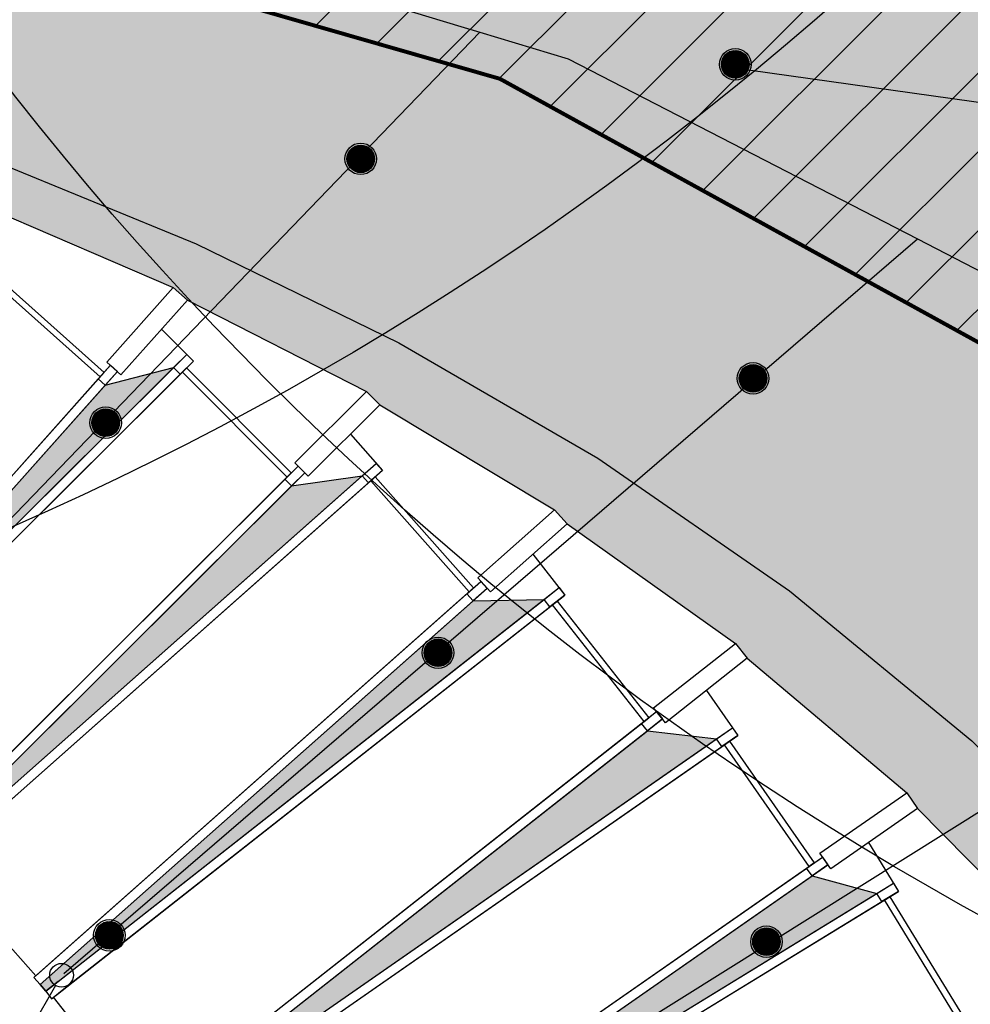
# Model space of a CAD drawing. Header units: millimetres. Extents: x -4107 to 114693, y -37499 to 54671.
# Tile 80 of 156: x 45604 to 51631, y 13309 to 19553. Entities that reach past the tile are written whole.
import ezdxf
from ezdxf.enums import TextEntityAlignment as Align

# ---------------------------------------------------------------- set-up
doc = ezdxf.new("R2010")
doc.units = ezdxf.units.MM
doc.header["$LTSCALE"] = 50
for name, color, linetype in [('FOK_ BRANDSLANGHASPELS', 2, 'Continuous'), ('FOK_08---_MAATVOERING', 2, 'Continuous'), ('FOK_22_BINNENWANDEN', 2, 'Continuous'), ('XREF_06_PLAFOND$0$AA00VV4-_SOLID252', 254, 'Continuous'), ('XREF_06_PLAFOND$0$AA35RJ8-_HWOLCEMENT', 242, 'Continuous'), ('XREF_06_PLAFOND$0$AI45----_PLAFONDAFW', 2, 'Continuous'), ('XREF_06_PLAFOND$0$AL35RJ8-_HWOLCEMENT', 2, 'Continuous'), ('XREF_06_Sprinkler installatie$0$verzonken sprinkler', 6, 'Continuous'), ('XREF_06_Sprinkler installatie$0$WL524---', 4, 'Continuous'), ('XREF_06_Sprinkler installatie$0$WL6516--', 4, 'Continuous'), ('XREF_06_Sprinkler installatie$0$WL6517--', 4, 'Continuous'), ('XREF_06_werkset$0$AA01253-_egaal-253', 242, 'Continuous'), ('XREF_06_werkset$0$AA31-O--_GLAS', 242, 'Continuous'), ('XREF_06_werkset$0$AL01253-_egaal-253', 253, 'Continuous'), ('XREF_06_werkset$0$AL28MH--_METAAL', 3, 'Continuous'), ('XREF_06_werkset$0$AL31-O--_GLAS', 2, 'Continuous'), ('XREF_06_werkset$0$AL31XH4-_ALUMINIUM', 2, 'Continuous')]:
    doc.layers.add(name, color=color, linetype=linetype)
doc.styles.add('XREF_06_Sprinkler installatie$0$BURO-018', font='simplex.shx', dxfattribs={"height": 180})
doc.styles.add('XREF_06_Sprinkler installatie$0$Standard', font='txt')

# ---------------------------------------------------------------- blocks, each defined once
blk = doc.blocks.new('XREF_06_Sprinkler installatie$0$SP-KOP02')
at = {"color": 0, "linetype": 'Continuous'}
for p, q in [((-0.875, -0.023), (0.023, 0.875)), ((-0.847, -0.219), (0.219, 0.847)), ((-0.843, 0.233), (-0.233, 0.843)), ((-0.786, -0.383), (0.383, 0.786)), ((-0.702, -0.523), (0.523, 0.702)), ((-0.595, -0.641), (0.641, 0.595)), ((-0.469, -0.739), (0.739, 0.469)), ((-0.32, -0.815), (0.815, 0.32)), ((-0.144, -0.863), (0.863, 0.144)), ((0.072, -0.872), (0.872, -0.072)), ((0.381, -0.788), (0.788, -0.381))]:
    blk.add_line(p, q, dxfattribs=at)
at = {"color": 0, "linetype": 'Continuous', "const_width": 0.875}
blk.add_lwpolyline([(-0.438, 0, 1), (0.438, 0, 1)], format="xyb", close=True, dxfattribs=at)
at = {"color": 0, "linetype": 'Continuous'}
for radius in [1, 0.875]:
    blk.add_circle((0, 0), radius, dxfattribs=at)
at = {"color": 0, "linetype": 'Continuous', "style": 'XREF_06_Sprinkler installatie$0$Standard', "flags": 1}
for tag, p in [('SP_MATCODE', (2, 2)), ('SP_TEMP', (2, -3)), ('SP_DOORL', (2, -5)), ('SP_KFACT', (2, -7)), ('SP_SPRHK', (2, -9)), ('SP_KLEP', (2, -11))]:
    blk.add_attdef(tag, p, '', height=1, dxfattribs=at)
blk = doc.blocks.new('XREF_06_Sprinkler installatie$0$LDV2')
at = {"color": 0, "linetype": 'Continuous'}
for p, q in [((-0.25, -0.433), (-2.5, -4.33)), ((-4.5, -7.794), (-6.75, -11.691))]:
    blk.add_line(p, q, dxfattribs=at)
blk.add_lwpolyline([(-6.75, -11.691, 0, 1, 0), (-5.5, -9.526, 1, 1, 0)], format="xyseb", dxfattribs=at)
blk.add_circle((0, 0), 0.5, dxfattribs=at)
at = {"color": 0, "linetype": 'Continuous', "style": 'XREF_06_Sprinkler installatie$0$BURO-018'}
blk.add_attdef('LD_TEXT1', text='', height=1.8, dxfattribs=at).set_placement((-3.5, -6.062), align=Align.MIDDLE)
blk = doc.blocks.new('XREF_06_Sprinkler installatie')
at = {"layer": 'XREF_06_Sprinkler installatie$0$verzonken sprinkler'}
h = blk.add_hatch(dxfattribs=at)
h.set_pattern_fill('JIS_WOOD', color=256, scale=500, style=0)
h.set_pattern_definition([(45, (0, -36464.7), (-250, 250), [])])
h.paths.add_polyline_path([(45130.9, 20189.1), (60593.4, 19156.4), (62650.8, 18791.5), (64177.2, 17995.5), (65770, 16934.2), (66811, 15587.4), (67836.7, 13775.1), (68221.3, 11871.2), (68349.5, 9912.5), (67689.7, 7599.5), (58539.5, -19337.8), (42568.2, -14056.1), (53865.2, -4764.8), (55742.2, -2471.9), (57514.9, 1071.8), (58297, 4719.6), (57932, 8367.5), (56572.9, 12508.4), (54591.7, 15218.3), (52714.7, 16938), (48647.9, 19178.8)])
at = {"layer": 'XREF_06_Sprinkler installatie$0$verzonken sprinkler', "const_width": 25}
blk.add_lwpolyline([(45130.9, 20189.1), (60593.4, 19156.4), (62650.8, 18791.5), (64177.2, 17995.5), (65770, 16934.2), (66811, 15587.4), (67836.7, 13775.1), (68221.3, 11871.2), (68349.5, 9912.5), (67689.7, 7599.5), (58539.5, -19337.8), (42568.2, -14056.1), (53865.2, -4764.8), (55742.2, -2471.9), (57514.9, 1071.8), (58297, 4719.6), (57932, 8367.5), (56572.9, 12508.4), (54591.7, 15218.3), (52714.7, 16938), (48647.9, 19178.8)], close=True, dxfattribs=at)
at = {"layer": 'XREF_06_Sprinkler installatie$0$WL524---'}
for p, q in [((47390.9, 19817), (48400.8, 19511.2)), ((48400.8, 19511.2), (48521.3, 19474.7)), ((44344.5, 15142.3), (48521.3, 19474.7)), ((48521.3, 19474.7), (49080.4, 19305.5)), ((49080.4, 19305.5), (51295.5, 18163.1)), ((50105.2, 19253.3), (52030, 18980.8)), ((45883.3, 13503.7), (51295.5, 18163.1)), ((51295.5, 18163.1), (52074.1, 17761.5)), ((47177.5, 11706.8), (54328.8, 16185.8))]:
    blk.add_line(p, q, dxfattribs=at)
at = {"layer": 'XREF_06_Sprinkler installatie$0$WL6516--', "xscale": 99.9999999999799, "yscale": 100, "zscale": 100, "rotation": 7.589429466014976}
for p in [(50140.8, 19270.3), (47766.4, 18670.8), (50253.6, 17278.2), (46149.4, 16997.4), (48256.3, 15538), (46172.6, 13746.1), (50338.6, 13705.6)]:
    blk.add_blockref('XREF_06_Sprinkler installatie$0$SP-KOP02', p, dxfattribs=at)
at = {"layer": 'XREF_06_Sprinkler installatie$0$WL6517--'}
ref = blk.add_blockref('XREF_06_Sprinkler installatie$0$LDV2', (45869.1, 13492.9), dxfattribs=dict(at, xscale=150, yscale=150, zscale=150))
ref.add_attrib('LD_TEXT1', 'nsp', dxfattribs={"layer": '0', "color": 1, "linetype": 'Continuous', "height": 180, "style": 'XREF_06_Sprinkler installatie$0$BURO-018'}).set_placement((45344.1, 12583.6), align=Align.MIDDLE)
blk = doc.blocks.new('XREF_06_PLAFOND')
at = {"layer": 'XREF_06_PLAFOND$0$AA00VV4-_SOLID252'}
h = blk.add_hatch(color=256, dxfattribs=at)
edge = h.paths.add_edge_path()
edge.add_line((43127, -14243.3), (58419.3, -19206.1))
edge.add_line((58419.3, -19206.1), (67730.9, 8108.9))
edge.add_arc((59883.2, 10784.2), 8291.1, 341.17601, 446.91022)
edge.add_line((60330.1, 19063.2), (33916.8, 20627.6))
edge.add_line((33916.8, 20627.6), (34420, 20584.8))
edge.add_line((34420, 20584.8), (35543.9, 20485.6))
edge.add_line((35543.9, 20485.6), (36683.3, 20381.7))
edge.add_line((36683.3, 20381.7), (37848.9, 20273.2))
edge.add_line((37848.9, 20273.2), (39050.9, 20148.3))
edge.add_line((39050.9, 20148.3), (40285.1, 19981.6))
edge.add_line((40285.1, 19981.6), (41548.6, 19763.1))
edge.add_line((41548.6, 19763.1), (42829.4, 19472.5))
edge.add_line((42829.4, 19472.5), (44122.5, 19109))
edge.add_line((44122.5, 19109), (45423.2, 18664.8))
edge.add_line((45423.2, 18664.8), (46722.2, 18132.5))
edge.add_line((46722.2, 18132.5), (48008.4, 17504))
edge.add_line((48008.4, 17504), (49268.4, 16772.4))
edge.add_line((49268.4, 16772.4), (50485.1, 15932))
edge.add_line((50485.1, 15932), (51639.9, 14978.6))
edge.add_line((51639.9, 14978.6), (52710, 13913.1))
edge.add_line((52710, 13913.1), (53675.1, 12736.9))
edge.add_line((53675.1, 12736.9), (54512.8, 11458.3))
edge.add_line((54512.8, 11458.3), (55208.8, 10080.1))
edge.add_line((55208.8, 10080.1), (55817.1, 8209.2))
edge.add_line((55817.1, 8209.2), (56064.8, 6685.2))
edge.add_line((56064.8, 6685.2), (56139.2, 5158.4))
edge.add_line((56139.2, 5158.4), (56050.4, 3639.5))
edge.add_line((56050.4, 3639.5), (55811.6, 2148.5))
edge.add_line((55811.6, 2148.5), (55438.3, 698.3))
edge.add_line((55438.3, 698.3), (54948.5, -697))
edge.add_line((54948.5, -697), (54359.8, -2029.7))
edge.add_line((54359.8, -2029.7), (53689, -3294.4))
edge.add_line((53689, -3294.4), (52951.5, -4489))
edge.add_line((52951.5, -4489), (52160.9, -5613.2))
edge.add_line((52160.9, -5613.2), (51328.7, -6667.7))
edge.add_line((51328.7, -6667.7), (50463.8, -7656))
edge.add_line((50463.8, -7656), (49570.4, -8575.7))
edge.add_line((49570.4, -8575.7), (48670.3, -9436.4))
edge.add_line((48670.3, -9436.4), (47771.6, -10244.3))
edge.add_line((47771.6, -10244.3), (46892.7, -11017.6))
edge.add_line((46892.7, -11017.6), (46032.2, -11771.8))
edge.add_line((46032.2, -11771.8), (45181.6, -12512.9))
edge.add_line((45181.6, -12512.9), (44331, -13249.4))
edge.add_line((44331, -13249.4), (43127, -14243.3))
at = {"layer": 'XREF_06_PLAFOND$0$AA35RJ8-_HWOLCEMENT'}
h = blk.add_hatch(dxfattribs=at)
h.set_pattern_fill('AR-SAND', color=3, scale=100, style=0)
h.set_pattern_definition([(37.5, (0, 0), (-6.29934, 192.68238), [0, -152, 0, -170, 0, -162.5]), (7.5, (0, 0), (176.9777, 282.2146), [0, -82, 0, -137, 0, -52.5]), (327.5, (-123, 0), (311.4142, 0.5659), [0, -50, 0, -180, 0, -235]), (317.5, (-123, 0), (300.6127, 87.7676), [0, -25, 0, -118, 0, -135])])
edge = h.paths.add_edge_path()
edge.add_line((43127, -14243.3), (58419.3, -19206.1))
edge.add_line((58419.3, -19206.1), (67730.9, 8108.9))
edge.add_arc((59883.2, 10784.2), 8291.1, 341.17601, 446.91022)
edge.add_line((60330.1, 19063.2), (33916.8, 20627.6))
edge.add_line((33916.8, 20627.6), (34420, 20584.8))
edge.add_line((34420, 20584.8), (35543.9, 20485.6))
edge.add_line((35543.9, 20485.6), (36683.3, 20381.7))
edge.add_line((36683.3, 20381.7), (37848.9, 20273.2))
edge.add_line((37848.9, 20273.2), (39050.9, 20148.3))
edge.add_line((39050.9, 20148.3), (40285.1, 19981.6))
edge.add_line((40285.1, 19981.6), (41548.6, 19763.1))
edge.add_line((41548.6, 19763.1), (42829.4, 19472.5))
edge.add_line((42829.4, 19472.5), (44122.5, 19109))
edge.add_line((44122.5, 19109), (45423.2, 18664.8))
edge.add_line((45423.2, 18664.8), (46722.2, 18132.5))
edge.add_line((46722.2, 18132.5), (48008.4, 17504))
edge.add_line((48008.4, 17504), (49268.4, 16772.4))
edge.add_line((49268.4, 16772.4), (50485.1, 15932))
edge.add_line((50485.1, 15932), (51639.9, 14978.6))
edge.add_line((51639.9, 14978.6), (52710, 13913.1))
edge.add_line((52710, 13913.1), (53675.1, 12736.9))
edge.add_line((53675.1, 12736.9), (54512.8, 11458.3))
edge.add_line((54512.8, 11458.3), (55208.8, 10080.1))
edge.add_line((55208.8, 10080.1), (55817.1, 8209.2))
edge.add_line((55817.1, 8209.2), (56064.8, 6685.2))
edge.add_line((56064.8, 6685.2), (56139.2, 5158.4))
edge.add_line((56139.2, 5158.4), (56050.4, 3639.5))
edge.add_line((56050.4, 3639.5), (55811.6, 2148.5))
edge.add_line((55811.6, 2148.5), (55438.3, 698.3))
edge.add_line((55438.3, 698.3), (54948.5, -697))
edge.add_line((54948.5, -697), (54359.8, -2029.7))
edge.add_line((54359.8, -2029.7), (53689, -3294.4))
edge.add_line((53689, -3294.4), (52951.5, -4489))
edge.add_line((52951.5, -4489), (52160.9, -5613.2))
edge.add_line((52160.9, -5613.2), (51328.7, -6667.7))
edge.add_line((51328.7, -6667.7), (50463.8, -7656))
edge.add_line((50463.8, -7656), (49570.4, -8575.7))
edge.add_line((49570.4, -8575.7), (48670.3, -9436.4))
edge.add_line((48670.3, -9436.4), (47771.6, -10244.3))
edge.add_line((47771.6, -10244.3), (46892.7, -11017.6))
edge.add_line((46892.7, -11017.6), (46032.2, -11771.8))
edge.add_line((46032.2, -11771.8), (45181.6, -12512.9))
edge.add_line((45181.6, -12512.9), (44331, -13249.4))
edge.add_line((44331, -13249.4), (43127, -14243.3))
h.paths.add_polyline_path([(59430.2, 12248.2), (59662.8, 12964.9), (60019.5, 12849.2), (59786.9, 12132.4)], flags=24)
h.paths.add_polyline_path([(60617.2, 10425.5), (61333.9, 10192.8), (61218.2, 9836.1), (60501.4, 10068.8)], flags=24)
at = {"layer": 'XREF_06_PLAFOND$0$AI45----_PLAFONDAFW'}
h = blk.add_hatch(dxfattribs=at)
h.set_pattern_fill('_USER,_O', color=256, scale=1800, pattern_type=0)
h.set_pattern_definition([(351.94, (60508.5, -17546.5), (252.38, 1782.22), [])])
edge = h.paths.add_edge_path(flags=16)
edge.add_arc((41622.2, 26897.4), 5449.9, 0, 180)
edge.add_arc((41622.2, 26897.4), 5449.9, 180, 360)
h.paths.add_polyline_path([(49833.5, 30277.3), (51633.5, 30277.3), (51633.5, 27677.3), (49833.5, 27677.3)], flags=16)
edge = h.paths.add_edge_path(flags=16)
edge.add_arc((86127.3, 26613.5), 3800, 0, 180)
edge.add_arc((86127.3, 26613.5), 3800, 180, 360)
edge = h.paths.add_edge_path(flags=16)
edge.add_arc((74998.8, -10766.8), 5450, 0, 180)
edge.add_arc((74998.8, -10766.8), 5450, 180, 360)
edge = h.paths.add_edge_path()
edge.add_arc((59888.1, 10791.1), 9323.9, 341.24236, 446.62909)
edge.add_line((60436.4, 20098.9), (31243.3, 21827.8))
edge.add_line((31243.3, 21827.8), (28955.1, 21950.5))
edge.add_line((28955.1, 21950.5), (30807, 36094.7))
edge.add_line((30807, 36094.7), (95373.9, 36094.7))
edge.add_line((95373.9, 36094.7), (86392.8, -27327.7))
edge.add_line((86392.8, -27327.7), (59702.3, -18665.8))
edge.add_line((59702.3, -18665.8), (68716.8, 7792.9))
h = blk.add_hatch(dxfattribs=at)
h.set_pattern_fill('_USER,_O', color=256, scale=600, angle=90, pattern_type=0)
h.set_pattern_definition([(81.94, (95317.84, 35698.9), (-594.073, 84.126), [])])
edge = h.paths.add_edge_path(flags=16)
edge.add_arc((86127.3, 26613.5), 3800, 0, 360)
edge = h.paths.add_edge_path(flags=16)
edge.add_arc((74998.8, -10766.8), 5450, 0, 360)
edge = h.paths.add_edge_path(flags=16)
edge.add_arc((41622.2, 26897.4), 5449.9, 0, 360)
h.paths.add_polyline_path([(49933.5, 30177.3), (51533.5, 30177.3), (51533.5, 27777.3), (49933.5, 27777.3)], flags=16)
edge = h.paths.add_edge_path()
edge.add_arc((59888.1, 10791.1), 9323.9, 341.24236, 446.62909)
edge.add_line((60436.4, 20098.9), (31243.3, 21827.8))
edge.add_line((31243.3, 21827.8), (28955.1, 21950.5))
edge.add_line((28955.1, 21950.5), (30807, 36094.7))
edge.add_line((30807, 36094.7), (95373.9, 36094.7))
edge.add_line((95373.9, 36094.7), (86392.8, -27327.7))
edge.add_line((86392.8, -27327.7), (59702.3, -18665.8))
edge.add_line((59702.3, -18665.8), (68716.8, 7792.9))
at = {"layer": 'XREF_06_PLAFOND$0$AL35RJ8-_HWOLCEMENT'}
blk.add_lwpolyline([(41548.6, 19763.1), (42829.4, 19472.5), (44122.5, 19109), (45423.2, 18664.8), (46722.2, 18132.5), (48008.4, 17504), (49268.4, 16772.4), (50485.1, 15932), (51639.9, 14978.6), (52710, 13913.1), (53675.1, 12736.9), (54512.8, 11458.3), (55208.8, 10080.1), (55817.1, 8209.2), (56064.8, 6685.2), (56139.2, 5158.4), (56050.4, 3639.5), (55811.6, 2148.5), (55438.3, 698.3), (54948.5, -697), (54359.8, -2029.7), (53689, -3294.4), (52951.5, -4489), (52160.9, -5613.2)], dxfattribs=at)
blk = doc.blocks.new('XREF_06_werkset')
at = {"layer": 'XREF_06_werkset$0$AA01253-_egaal-253'}
h = blk.add_hatch(color=253, dxfattribs=at)
edge = h.paths.add_edge_path()
edge.add_line((31182.2, 20829.6), (31163, 20516.2))
edge.add_line((31163, 20516.2), (32075, 20624))
edge.add_line((32075, 20624), (32194.9, 20618.5))
edge.add_line((32194.9, 20618.5), (33202.4, 20541.5))
edge.add_line((33202.4, 20541.5), (33322, 20531.6))
edge.add_line((33322, 20531.6), (34339.2, 20440.1))
edge.add_line((34339.2, 20440.1), (34458, 20423.2))
edge.add_line((34458, 20423.2), (35481.7, 20323.9))
edge.add_line((35481.7, 20323.9), (35599.3, 20300))
edge.add_line((35599.3, 20300), (36635.6, 20192.6))
edge.add_line((36635.6, 20192.6), (36751.6, 20161.9))
edge.add_line((36751.6, 20161.9), (37806.9, 20046.9))
edge.add_line((37806.9, 20046.9), (37920.9, 20009.4))
edge.add_line((37920.9, 20009.4), (39055.3, 20020))
edge.add_line((39055.3, 20020), (39166.9, 19976))
edge.add_line((39166.9, 19976), (40274.6, 19805.9))
edge.add_line((40274.6, 19805.9), (40383.4, 19755.3))
edge.add_line((40383.4, 19755.3), (41578.2, 19665.9))
edge.add_line((41578.2, 19665.9), (41683.9, 19609.1))
edge.add_line((41683.9, 19609.1), (42827.2, 19324))
edge.add_line((42827.2, 19324), (42929.3, 19261.1))
edge.add_line((42929.3, 19261.1), (44081, 18912))
edge.add_line((44081, 18912), (44179.3, 18843.2))
edge.add_line((44179.3, 18843.2), (45334, 18423.8))
edge.add_line((45334, 18423.8), (45428.1, 18349.4))
edge.add_line((45428.1, 18349.4), (46577.7, 17853.9))
edge.add_line((46577.7, 17853.9), (46667.3, 17774))
edge.add_line((46667.3, 17774), (47802.3, 17196.3))
edge.add_line((47802.3, 17196.3), (47887, 17111.3))
edge.add_line((47887, 17111.3), (48995.6, 16445.5))
edge.add_line((48995.6, 16445.5), (49075.2, 16355.7))
edge.add_line((49075.2, 16355.7), (50142.8, 15597.5))
edge.add_line((50142.8, 15597.5), (50216.9, 15503.2))
edge.add_line((50216.9, 15503.2), (51227.5, 14649.5))
edge.add_line((51227.5, 14649.5), (51296.1, 14551))
edge.add_line((51296.1, 14551), (52096.1, 13739.2))
edge.add_arc((59884.1, 10786.2), 8329, 86.60555, 159.23439, ccw=False)
edge.add_line((60377.2, 19100.6), (31182.2, 20829.6))
at = {"layer": 'XREF_06_werkset$0$AA31-O--_GLAS'}
for points in [[(46579.7, 17347.1), (46146.5, 17235), (44203.7, 15056.2), (44244, 15018.1)], [(45065.3, 14340.1), (44992.5, 14267.5), (45030.5, 14227), (47775.6, 16660.3), (47328.2, 16596.5)], [(48928.3, 15876.4), (48478.7, 15867.1), (45809.4, 13501), (45733.6, 13433.8), (45769.2, 13391.2)], [(46503, 12619.8), (46424.5, 12558), (46457.9, 12513), (46538.7, 12569.2), (50022.2, 14992.6), (49583.7, 15043.2)], [(51038, 14010.9), (50627.5, 14122.5), (47063.2, 11642.9), (47093.1, 11597.2), (47175.9, 11647.9)]]:
    blk.add_hatch(color=256, dxfattribs=at).paths.add_polyline_path(points)
blk.add_lwpolyline([(45733.6, 13433.8), (45769.2, 13391.2)], dxfattribs=at)
at = {"layer": 'XREF_06_werkset$0$AL01253-_egaal-253'}
blk.add_lwpolyline([(40383.4, 19755.3), (41578.2, 19665.9), (41683.9, 19609.1), (42827.2, 19324), (42929.3, 19261.1), (44081, 18912), (44179.3, 18843.2), (45334, 18423.8), (45428.1, 18349.4), (46577.7, 17853.9), (46667.3, 17774), (47802.3, 17196.3), (47887, 17111.3), (48995.6, 16445.5), (49075.2, 16355.7), (50142.8, 15597.5), (50216.9, 15503.2), (51227.5, 14649.5), (51296.1, 14551), (52096.1, 13739.2, -0.327956), (60377.2, 19100.6), (31182.2, 20829.6)], format="xyb", dxfattribs=at)
at = {"layer": 'XREF_06_werkset$0$AL28MH--_METAAL'}
for points in [[(46577.7, 17853.9), (46667.3, 17774), (46246.1, 17301.7), (46156.6, 17381.5)], [(47802.3, 17196.3), (47887, 17111.3), (47432.6, 16658.3), (47347.9, 16743.3)], [(48995.6, 16445.5), (49075.2, 16355.7), (48587.9, 15923.8), (48508.3, 16013.6)], [(50142.8, 15597.5), (50216.9, 15503.2), (49697.5, 15094.6), (49623.3, 15188.9)], [(51227.5, 14649.5), (51296.1, 14551), (50745.6, 14168.1), (50677.1, 14266.6)]]:
    blk.add_lwpolyline(points, close=True, dxfattribs=at)
at = {"layer": 'XREF_06_werkset$0$AL31-O--_GLAS'}
for p, q in [((45437.3, 17942.3), (46138.9, 17316.7)), ((46114.4, 17289.1), (45412.8, 17914.7)), ((46138.9, 17316.7), (46114.4, 17289.1)), ((46635.7, 17318.2), (46662.2, 17344.6)), ((47299.4, 16652.5), (46635.7, 17318.2)), ((46662.2, 17344.6), (47325.9, 16679)), ((47325.9, 16679), (47299.4, 16652.5)), ((47830, 16628.4), (47858.4, 16653.6)), ((48453.5, 15924.9), (47830, 16628.4)), ((47858.4, 16653.6), (48481.9, 15950.1)), ((48481.9, 15950.1), (48453.5, 15924.9)), ((48981, 15841.5), (49011.3, 15865.3)), ((49011.3, 15865.3), (49592.5, 15126.5)), ((49562.2, 15102.7), (48981, 15841.5)), ((49592.5, 15126.5), (49562.2, 15102.7)), ((50073, 14954.9), (50105.1, 14977.2)), ((50609.8, 14183.2), (50073, 14954.9)), ((50105.1, 14977.2), (50641.9, 14205.6)), ((50641.9, 14205.6), (50609.8, 14183.2)), ((51086.7, 13970.4), (51120.5, 13991)), ((51120.5, 13991), (51611.2, 13189.3)), ((51577.3, 13168.6), (51086.7, 13970.4))]:
    blk.add_line(p, q, dxfattribs=at)
at = {"layer": 'XREF_06_werkset$0$AL31-O--_GLAS', "extrusion": (0.630931, 0.707625, -0.318109)}
for p, q in [((45437.3, 17942.3), (46138.9, 17316.7)), ((44228.3, 15174), (46179, 17361.6)), ((44192.4, 15133.7), (46138.9, 17316.7)), ((44273.1, 15134.1), (46223.7, 17321.6))]:
    blk.add_line(p, q, dxfattribs=at)
at = {"layer": 'XREF_06_werkset$0$AL31-O--_GLAS', "extrusion": (-0.630931, -0.707625, 0.318109)}
for p, q in [((46114.4, 17289.1), (45412.8, 17914.7)), ((44158.9, 15096.2), (46101.7, 17275)), ((44170.3, 15108.9), (46114.4, 17289.1)), ((44203.7, 15056.2), (46146.5, 17235))]:
    blk.add_line(p, q, dxfattribs=at)
at = {"layer": 'XREF_06_werkset$0$AL31-O--_GLAS', "extrusion": (-0.706064, 0.708148, -1.35916e-05)}
for p, q in [((44316.9, 15090.7), (46663, 17430.2)), ((44244, 15018.1), (46579.7, 17347.1)), ((44298.3, 14987.5), (46635.7, 17318.2)), ((44321.5, 15010.6), (46662.2, 17344.6)), ((46635.7, 17318.2), (46662.2, 17344.6)), ((45022.9, 14382.6), (47369.1, 16722)), ((44950.1, 14310), (47285.8, 16638.9))]:
    blk.add_line(p, q, dxfattribs=at)
at = {"layer": 'XREF_06_werkset$0$AL31-O--_GLAS', "extrusion": (0.662159, 0.660204, -0.354507)}
for p, q in [((44316.9, 15090.7), (46663, 17430.2)), ((44359.2, 15048.2), (46705.4, 17387.7)), ((44321.5, 15010.6), (46662.2, 17344.6)), ((46662.2, 17344.6), (47325.9, 16679)), ((44985.2, 14344.9), (47325.9, 16679)), ((45022.9, 14382.6), (47369.1, 16722)), ((45065.3, 14340.1), (47411.5, 16679.5))]:
    blk.add_line(p, q, dxfattribs=at)
at = {"layer": 'XREF_06_werkset$0$AL31-O--_GLAS', "extrusion": (-0.746394, 0.665504, 1.4356e-05)}
for p, q in [((44228.3, 15174), (46179, 17361.6)), ((44158.9, 15096.2), (46101.7, 17275))]:
    blk.add_line(p, q, dxfattribs=at)
at = {"layer": 'XREF_06_werkset$0$AL31-O--_GLAS', "extrusion": (0.706064, -0.708148, 1.35916e-05)}
for p, q in [((44359.2, 15048.2), (46705.4, 17387.7)), ((44286.4, 14975.6), (46622.1, 17304.6)), ((44985.2, 14344.9), (47325.9, 16679)), ((45065.3, 14340.1), (47411.5, 16679.5)), ((47325.9, 16679), (47299.4, 16652.5)), ((44962, 14321.8), (47299.4, 16652.5)), ((44992.5, 14267.5), (47328.1, 16596.5))]:
    blk.add_line(p, q, dxfattribs=at)
at = {"layer": 'XREF_06_werkset$0$AL31-O--_GLAS', "extrusion": (0.746394, -0.665504, -1.4356e-05)}
for p, q in [((44192.4, 15133.7), (46138.9, 17316.7)), ((44273.1, 15134.1), (46223.7, 17321.6)), ((46138.9, 17316.7), (46114.4, 17289.1)), ((44170.3, 15108.9), (46114.4, 17289.1)), ((44203.7, 15056.2), (46146.5, 17235))]:
    blk.add_line(p, q, dxfattribs=at)
at = {"layer": 'XREF_06_werkset$0$AL31-O--_GLAS', "extrusion": (-0.662159, -0.660204, 0.354507)}
for p, q in [((44244, 15018.1), (46579.7, 17347.1)), ((44286.4, 14975.6), (46622.1, 17304.6)), ((44298.3, 14987.5), (46635.7, 17318.2)), ((47299.4, 16652.5), (46635.7, 17318.2)), ((44950.1, 14310), (47285.8, 16638.9)), ((44962, 14321.8), (47299.4, 16652.5)), ((44992.5, 14267.5), (47328.1, 16596.5))]:
    blk.add_line(p, q, dxfattribs=at)
at = {"layer": 'XREF_06_werkset$0$AL31-O--_GLAS', "extrusion": (-0.663307, 0.748347, -1.27484e-05)}
for p, q in [((45106.3, 14294.3), (47864.9, 16739.5)), ((45030.5, 14227), (47775.6, 16660.3)), ((45082.7, 14193.1), (47830, 16628.4)), ((45106.8, 14214.5), (47858.4, 16653.6)), ((47830, 16628.4), (47858.4, 16653.6)), ((45769.6, 13545.9), (48528.2, 15991.2)), ((45693.8, 13478.7), (48438.9, 15912)), ((45769.6, 13545.9), (45693.8, 13478.7))]:
    blk.add_line(p, q, dxfattribs=at)
at = {"layer": 'XREF_06_werkset$0$AL31-O--_GLAS', "extrusion": (0.689561, 0.611194, -0.38852)}
for p, q in [((45106.3, 14294.3), (47864.9, 16739.5)), ((45146.1, 14249.4), (47904.7, 16694.6)), ((45106.8, 14214.5), (47858.4, 16653.6)), ((47858.4, 16653.6), (48481.9, 15950.1)), ((45769.6, 13545.9), (48528.2, 15991.2)), ((45730.3, 13511.1), (48481.9, 15950.1)), ((45809.4, 13501), (48568, 15946.3))]:
    blk.add_line(p, q, dxfattribs=at)
at = {"layer": 'XREF_06_werkset$0$AL31-O--_GLAS', "extrusion": (0.663307, -0.748347, 1.27484e-05)}
for p, q in [((45146.1, 14249.4), (47904.7, 16694.6)), ((45070.3, 14182.1), (47815.4, 16615.4)), ((45706.2, 13489.7), (48453.5, 15924.9)), ((45730.3, 13511.1), (48481.9, 15950.1)), ((45809.4, 13501), (48568, 15946.3)), ((48481.9, 15950.1), (48453.5, 15924.9)), ((45733.6, 13433.8), (48478.7, 15867.1)), ((45730.3, 13511.1), (45706.2, 13489.7)), ((45733.6, 13433.8), (45809.4, 13501))]:
    blk.add_line(p, q, dxfattribs=at)
at = {"layer": 'XREF_06_werkset$0$AL31-O--_GLAS', "extrusion": (-0.689561, -0.611194, 0.38852)}
for p, q in [((45030.5, 14227), (47775.6, 16660.3)), ((45070.3, 14182.1), (47815.4, 16615.4)), ((45082.7, 14193.1), (47830, 16628.4)), ((48453.5, 15924.9), (47830, 16628.4)), ((45706.2, 13489.7), (48453.5, 15924.9)), ((45693.8, 13478.7), (48438.9, 15912)), ((45733.6, 13433.8), (48478.7, 15867.1)), ((45706.2, 13489.7), (45082.7, 14193.1)), ((45693.8, 13478.7), (45733.6, 13433.8))]:
    blk.add_line(p, q, dxfattribs=at)
at = {"layer": 'XREF_06_werkset$0$AL31-O--_GLAS', "extrusion": (-0.618265, 0.78597, -1.18109e-05)}
for p, q in [((45847.7, 13452.9), (49023.6, 15951.3)), ((45769.2, 13391.2), (48928.3, 15876.4)), ((45844.1, 13373.8), (49011.3, 15865.3)), ((48981, 15841.5), (49011.3, 15865.3)), ((45819.1, 13354.1), (48981, 15841.5)), ((46465.9, 12666.9), (49641.8, 15165.3)), ((46387.4, 12605.2), (49546.6, 15090.4)), ((45847.7, 13452.9), (45769.2, 13391.2)), ((45819.1, 13354.1), (45844.1, 13373.8))]:
    blk.add_line(p, q, dxfattribs=at)
at = {"layer": 'XREF_06_werkset$0$AL31-O--_GLAS', "extrusion": (0.713503, 0.561255, -0.419413)}
for p, q in [((45847.7, 13452.9), (49023.6, 15951.3)), ((45844.1, 13373.8), (49011.3, 15865.3)), ((45884.8, 13405.8), (49060.7, 15904.1)), ((49011.3, 15865.3), (49592.5, 15126.5)), ((46425.3, 12635), (49592.5, 15126.5)), ((46465.9, 12666.9), (49641.8, 15165.3)), ((46503, 12619.8), (49678.9, 15118.2))]:
    blk.add_line(p, q, dxfattribs=at)
at = {"layer": 'XREF_06_werkset$0$AL31-O--_GLAS', "extrusion": (-0.713503, -0.561255, 0.419413)}
for p, q in [((45769.2, 13391.2), (48928.3, 15876.4)), ((45806.3, 13344), (48965.4, 15829.2)), ((45819.1, 13354.1), (48981, 15841.5)), ((49562.2, 15102.7), (48981, 15841.5)), ((46387.4, 12605.2), (49546.6, 15090.4)), ((46400.3, 12615.3), (49562.2, 15102.7)), ((46424.5, 12558), (49583.7, 15043.2)), ((45769.2, 13391.2), (45806.3, 13344)), ((46400.3, 12615.3), (45819.1, 13354.1))]:
    blk.add_line(p, q, dxfattribs=at)
at = {"layer": 'XREF_06_werkset$0$AL31-O--_GLAS', "extrusion": (0.618265, -0.78597, 1.18109e-05)}
for p, q in [((45884.8, 13405.8), (49060.7, 15904.1)), ((45806.3, 13344), (48965.4, 15829.2)), ((46425.3, 12635), (49592.5, 15126.5)), ((46503, 12619.8), (49678.9, 15118.2)), ((49592.5, 15126.5), (49562.2, 15102.7)), ((46400.3, 12615.3), (49562.2, 15102.7)), ((46424.5, 12558), (49583.7, 15043.2)), ((45806.3, 13344), (45884.8, 13405.8))]:
    blk.add_line(p, q, dxfattribs=at)
at = {"layer": 'XREF_06_werkset$0$AL31-O--_GLAS', "extrusion": (-0.571091, 0.820887, 9.81259e-06)}
for p, q in [((46538.7, 12569.2), (50123.1, 15062.8)), ((46457.9, 12513), (50022.2, 14992.6)), ((46505.3, 12473), (50073, 14954.9)), ((46531.1, 12490.8), (50105.1, 14977.2)), ((50073, 14954.9), (50105.1, 14977.2)), ((47109.7, 11748.3), (50694.2, 14241.9)), ((47028.9, 11692.1), (50593.3, 14171.7))]:
    blk.add_line(p, q, dxfattribs=at)
at = {"layer": 'XREF_06_werkset$0$AL31-O--_GLAS', "extrusion": (0.734491, 0.510991, -0.446555)}
for p, q in [((46538.7, 12569.2), (50123.1, 15062.8)), ((46572.9, 12520), (50157.4, 15013.6)), ((46531.1, 12490.8), (50105.1, 14977.2)), ((50105.1, 14977.2), (50641.9, 14205.6)), ((47109.7, 11748.3), (50694.2, 14241.9)), ((47067.9, 11719.2), (50641.9, 14205.6)), ((47144, 11699.1), (50728.5, 14192.7))]:
    blk.add_line(p, q, dxfattribs=at)
at = {"layer": 'XREF_06_werkset$0$AL31-O--_GLAS', "extrusion": (-0.734491, -0.510991, 0.446555)}
for p, q in [((46457.9, 12513), (50022.2, 14992.6)), ((46492.1, 12463.8), (50056.5, 14943.4)), ((46505.3, 12473), (50073, 14954.9)), ((50609.8, 14183.2), (50073, 14954.9)), ((47042.2, 11701.3), (50609.8, 14183.2)), ((47028.9, 11692.1), (50593.3, 14171.7)), ((47063.2, 11642.9), (50627.5, 14122.5))]:
    blk.add_line(p, q, dxfattribs=at)
at = {"layer": 'XREF_06_werkset$0$AL31-O--_GLAS', "extrusion": (0.571091, -0.820887, -9.81259e-06)}
for p, q in [((46572.9, 12520), (50157.4, 15013.6)), ((46492.1, 12463.8), (50056.5, 14943.4)), ((47042.2, 11701.3), (50609.8, 14183.2)), ((47067.9, 11719.2), (50641.9, 14205.6)), ((47144, 11699.1), (50728.5, 14192.7)), ((50641.9, 14205.6), (50609.8, 14183.2)), ((47063.2, 11642.9), (50627.5, 14122.5))]:
    blk.add_line(p, q, dxfattribs=at)
at = {"layer": 'XREF_06_werkset$0$AL31-O--_GLAS', "extrusion": (-0.29074, -0.257717, -0.92144)}
for p, q in [((45706.2, 13489.7), (45082.7, 14193.1)), ((45769.6, 13545.9), (45693.8, 13478.7)), ((45730.3, 13511.1), (45706.2, 13489.7)), ((45733.6, 13433.8), (45809.4, 13501)), ((45693.8, 13478.7), (45733.6, 13433.8))]:
    blk.add_line(p, q, dxfattribs=at)
at = {"layer": 'XREF_06_werkset$0$AL31-O--_GLAS', "extrusion": (-0.521949, 0.852977, 2.67528e-05)}
for p, q in [((47175.9, 11647.9), (51144.3, 14075.9)), ((47093.1, 11597.2), (51038, 14010.9)), ((47164.3, 11570.5), (51120.5, 13991)), ((51086.7, 13970.4), (51120.5, 13991)), ((47137.9, 11554.3), (51086.7, 13970.4))]:
    blk.add_line(p, q, dxfattribs=at)
at = {"layer": 'XREF_06_werkset$0$AL31-O--_GLAS', "extrusion": (0.753167, 0.460888, -0.469385)}
for p, q in [((47175.9, 11647.9), (51144.3, 14075.9)), ((47164.3, 11570.5), (51120.5, 13991)), ((47207.2, 11596.7), (51175.6, 14024.7)), ((51120.5, 13991), (51611.2, 13189.3))]:
    blk.add_line(p, q, dxfattribs=at)
at = {"layer": 'XREF_06_werkset$0$AL31-O--_GLAS', "extrusion": (-0.753167, -0.460888, 0.469385)}
for p, q in [((47093.1, 11597.2), (51038, 14010.9)), ((47124.4, 11546), (51069.3, 13959.7)), ((47137.9, 11554.3), (51086.7, 13970.4)), ((51577.3, 13168.6), (51086.7, 13970.4))]:
    blk.add_line(p, q, dxfattribs=at)
at = {"layer": 'XREF_06_werkset$0$AL31-O--_GLAS', "extrusion": (0.521949, -0.852977, -2.67528e-05)}
for p, q in [((47207.2, 11596.7), (51175.6, 14024.7)), ((47124.4, 11546), (51069.3, 13959.7))]:
    blk.add_line(p, q, dxfattribs=at)
at = {"layer": 'XREF_06_werkset$0$AL31-O--_GLAS', "extrusion": (-0.329639, -0.259317, -0.907796)}
for p, q in [((45847.7, 13452.9), (45769.2, 13391.2)), ((45769.2, 13391.2), (45806.3, 13344)), ((45806.3, 13344), (45884.8, 13405.8)), ((45819.1, 13354.1), (45844.1, 13373.8)), ((46400.3, 12615.3), (45819.1, 13354.1))]:
    blk.add_line(p, q, dxfattribs=at)
at = {"layer": 'XREF_06_werkset$0$AL31-O--_GLAS'}
blk.add_lwpolyline([(45769.2, 13391.2), (45733.6, 13433.8)], dxfattribs=at)
at = {"layer": 'XREF_06_werkset$0$AL31XH4-_ALUMINIUM', "extrusion": (0.662159, 0.660204, -0.354507)}
for p, q in [((46503.4, 17590.3), (46705.4, 17387.7)), ((47369.1, 16722), (47411.5, 16679.5))]:
    blk.add_line(p, q, dxfattribs=at)
at = {"layer": 'XREF_06_werkset$0$AL31XH4-_ALUMINIUM'}
for p, q in [((46579.7, 17347.1), (46663, 17430.2)), ((46663, 17430.2), (46705.4, 17387.7)), ((46101.7, 17275), (46179, 17361.6)), ((46179, 17361.6), (46223.7, 17321.6)), ((46705.4, 17387.7), (46622.1, 17304.6)), ((46223.7, 17321.6), (46146.5, 17235)), ((46622.1, 17304.6), (46579.7, 17347.1)), ((46146.5, 17235), (46101.7, 17275)), ((47775.6, 16660.3), (47864.9, 16739.5)), ((47864.9, 16739.5), (47904.7, 16694.6)), ((47285.8, 16638.9), (47369.1, 16722)), ((47411.5, 16679.5), (47328.1, 16596.5)), ((47369.1, 16722), (47411.5, 16679.5)), ((47904.7, 16694.6), (47815.4, 16615.4)), ((47328.1, 16596.5), (47285.8, 16638.9)), ((47815.4, 16615.4), (47775.6, 16660.3)), ((48438.9, 15912), (48528.2, 15991.2)), ((48528.2, 15991.2), (48568, 15946.3)), ((48568, 15946.3), (48478.7, 15867.1)), ((48928.3, 15876.4), (49023.6, 15951.3)), ((49023.6, 15951.3), (49060.7, 15904.1)), ((48478.7, 15867.1), (48438.9, 15912)), ((48965.4, 15829.2), (48928.3, 15876.4)), ((49060.7, 15904.1), (48965.4, 15829.2)), ((49546.6, 15090.4), (49641.8, 15165.3)), ((49678.9, 15118.2), (49583.7, 15043.2)), ((49641.8, 15165.3), (49678.9, 15118.2)), ((49583.7, 15043.2), (49546.6, 15090.4)), ((50022.2, 14992.6), (50123.1, 15062.8)), ((50123.1, 15062.8), (50157.4, 15013.6)), ((50056.5, 14943.4), (50022.2, 14992.6)), ((50157.4, 15013.6), (50056.5, 14943.4)), ((50593.3, 14171.7), (50694.2, 14241.9)), ((50694.2, 14241.9), (50728.5, 14192.7)), ((50728.5, 14192.7), (50627.5, 14122.5)), ((50627.5, 14122.5), (50593.3, 14171.7)), ((51038, 14010.9), (51144.3, 14075.9)), ((51144.3, 14075.9), (51175.6, 14024.7)), ((51069.3, 13959.7), (51038, 14010.9)), ((51175.6, 14024.7), (51069.3, 13959.7))]:
    blk.add_line(p, q, dxfattribs=at)
at = {"layer": 'XREF_06_werkset$0$AL31XH4-_ALUMINIUM', "extrusion": (-0.706064, 0.708148, -1.35916e-05)}
for p, q in [((46579.7, 17347.1), (46663, 17430.2)), ((47285.8, 16638.9), (47369.1, 16722))]:
    blk.add_line(p, q, dxfattribs=at)
at = {"layer": 'XREF_06_werkset$0$AL31XH4-_ALUMINIUM', "extrusion": (-0.746394, 0.665504, 1.4356e-05)}
blk.add_line((46101.7, 17275), (46179, 17361.6), dxfattribs=at)
at = {"layer": 'XREF_06_werkset$0$AL31XH4-_ALUMINIUM', "extrusion": (0.630931, 0.707625, -0.318109)}
blk.add_line((46179, 17361.6), (46223.7, 17321.6), dxfattribs=at)
at = {"layer": 'XREF_06_werkset$0$AL31XH4-_ALUMINIUM', "extrusion": (0.706064, -0.708148, 1.35916e-05)}
for p, q in [((46705.4, 17387.7), (46622.1, 17304.6)), ((47411.5, 16679.5), (47328.1, 16596.5))]:
    blk.add_line(p, q, dxfattribs=at)
at = {"layer": 'XREF_06_werkset$0$AL31XH4-_ALUMINIUM', "extrusion": (0.746394, -0.665504, -1.4356e-05)}
blk.add_line((46223.7, 17321.6), (46146.5, 17235), dxfattribs=at)
at = {"layer": 'XREF_06_werkset$0$AL31XH4-_ALUMINIUM', "extrusion": (-0.662159, -0.660204, 0.354507)}
for p, q in [((46622.1, 17304.6), (46579.7, 17347.1)), ((47328.1, 16596.5), (47285.8, 16638.9))]:
    blk.add_line(p, q, dxfattribs=at)
at = {"layer": 'XREF_06_werkset$0$AL31XH4-_ALUMINIUM', "extrusion": (-0.630931, -0.707625, 0.318109)}
blk.add_line((46146.5, 17235), (46101.7, 17275), dxfattribs=at)
at = {"layer": 'XREF_06_werkset$0$AL31XH4-_ALUMINIUM', "extrusion": (0.689561, 0.611194, -0.38852)}
for p, q in [((47700.3, 16925.2), (47904.7, 16694.6)), ((48528.2, 15991.2), (48568, 15946.3))]:
    blk.add_line(p, q, dxfattribs=at)
at = {"layer": 'XREF_06_werkset$0$AL31XH4-_ALUMINIUM', "extrusion": (-0.663307, 0.748347, -1.27484e-05)}
for p, q in [((47775.6, 16660.3), (47864.9, 16739.5)), ((48438.9, 15912), (48528.2, 15991.2))]:
    blk.add_line(p, q, dxfattribs=at)
at = {"layer": 'XREF_06_werkset$0$AL31XH4-_ALUMINIUM', "extrusion": (0.663307, -0.748347, 1.27484e-05)}
for p, q in [((47904.7, 16694.6), (47815.4, 16615.4)), ((48568, 15946.3), (48478.7, 15867.1))]:
    blk.add_line(p, q, dxfattribs=at)
at = {"layer": 'XREF_06_werkset$0$AL31XH4-_ALUMINIUM', "extrusion": (-0.689561, -0.611194, 0.38852)}
for p, q in [((47815.4, 16615.4), (47775.6, 16660.3)), ((48478.7, 15867.1), (48438.9, 15912))]:
    blk.add_line(p, q, dxfattribs=at)
at = {"layer": 'XREF_06_werkset$0$AL31XH4-_ALUMINIUM', "extrusion": (0.713503, 0.561255, -0.419413)}
for p, q in [((48857.3, 16162.6), (49060.7, 15904.1)), ((49641.8, 15165.3), (49678.9, 15118.2))]:
    blk.add_line(p, q, dxfattribs=at)
at = {"layer": 'XREF_06_werkset$0$AL31XH4-_ALUMINIUM', "extrusion": (-0.618265, 0.78597, -1.18109e-05)}
for p, q in [((48928.3, 15876.4), (49023.6, 15951.3)), ((49546.6, 15090.4), (49641.8, 15165.3))]:
    blk.add_line(p, q, dxfattribs=at)
at = {"layer": 'XREF_06_werkset$0$AL31XH4-_ALUMINIUM', "extrusion": (-0.713503, -0.561255, 0.419413)}
for p, q in [((48965.4, 15829.2), (48928.3, 15876.4)), ((49583.7, 15043.2), (49546.6, 15090.4))]:
    blk.add_line(p, q, dxfattribs=at)
at = {"layer": 'XREF_06_werkset$0$AL31XH4-_ALUMINIUM', "extrusion": (0.618265, -0.78597, 1.18109e-05)}
for p, q in [((49060.7, 15904.1), (48965.4, 15829.2)), ((49678.9, 15118.2), (49583.7, 15043.2))]:
    blk.add_line(p, q, dxfattribs=at)
at = {"layer": 'XREF_06_werkset$0$AL31XH4-_ALUMINIUM', "extrusion": (0.734491, 0.510991, -0.446555)}
for p, q in [((49958.3, 15299.7), (50157.4, 15013.6)), ((50694.2, 14241.9), (50728.5, 14192.7))]:
    blk.add_line(p, q, dxfattribs=at)
at = {"layer": 'XREF_06_werkset$0$AL31XH4-_ALUMINIUM', "extrusion": (-0.571091, 0.820887, 9.81259e-06)}
for p, q in [((50022.2, 14992.6), (50123.1, 15062.8)), ((50593.3, 14171.7), (50694.2, 14241.9))]:
    blk.add_line(p, q, dxfattribs=at)
at = {"layer": 'XREF_06_werkset$0$AL31XH4-_ALUMINIUM', "extrusion": (-0.734491, -0.510991, 0.446555)}
for p, q in [((50056.5, 14943.4), (50022.2, 14992.6)), ((50627.5, 14122.5), (50593.3, 14171.7))]:
    blk.add_line(p, q, dxfattribs=at)
at = {"layer": 'XREF_06_werkset$0$AL31XH4-_ALUMINIUM', "extrusion": (0.571091, -0.820887, -9.81259e-06)}
for p, q in [((50157.4, 15013.6), (50056.5, 14943.4)), ((50728.5, 14192.7), (50627.5, 14122.5))]:
    blk.add_line(p, q, dxfattribs=at)
at = {"layer": 'XREF_06_werkset$0$AL31XH4-_ALUMINIUM', "extrusion": (0.753167, 0.460888, -0.469385)}
blk.add_line((50985.7, 14335.1), (51175.6, 14024.7), dxfattribs=at)
at = {"layer": 'XREF_06_werkset$0$AL31XH4-_ALUMINIUM', "extrusion": (-0.521949, 0.852977, 2.67528e-05)}
blk.add_line((51038, 14010.9), (51144.3, 14075.9), dxfattribs=at)
at = {"layer": 'XREF_06_werkset$0$AL31XH4-_ALUMINIUM', "extrusion": (-0.753167, -0.460888, 0.469385)}
blk.add_line((51069.3, 13959.7), (51038, 14010.9), dxfattribs=at)
at = {"layer": 'XREF_06_werkset$0$AL31XH4-_ALUMINIUM', "extrusion": (0.521949, -0.852977, -2.67528e-05)}
blk.add_line((51175.6, 14024.7), (51069.3, 13959.7), dxfattribs=at)
at = {"layer": 'XREF_06_werkset$0$AL31XH4-_ALUMINIUM'}
for points in [[(46146.5, 17235), (46579.7, 17347.1)], [(47328.2, 16596.5), (47775.6, 16660.3)], [(48478.7, 15867.1), (48928.3, 15876.4)], [(49583.7, 15043.2), (50022.2, 14992.6)], [(50627.5, 14122.5), (51038, 14010.9)]]:
    blk.add_lwpolyline(points, dxfattribs=at)
blk = doc.blocks.new('A$C4D8164B4')
at = {"layer": 'FOK_ BRANDSLANGHASPELS', "color": 2}
blk.add_circle((20000, 20000), 20000, dxfattribs=at)

msp = doc.modelspace()

# ---------------------------------------------------------------- hatches: boundary and pattern name
at = {"layer": 'FOK_08---_MAATVOERING'}
h = msp.add_hatch(dxfattribs=at)
h.set_pattern_fill('ANSI37', color=254, scale=200, style=0)
edge = h.paths.add_edge_path()
edge.add_line((65844.8, 24773.4), (48102.6, 27285.8))
edge.add_line((48102.6, 27285.8), (47090.4, 20137.8))
edge.add_line((47090.4, 20137.8), (60392, 19350.2))
edge.add_arc((59884.9, 10785.6), 8579.5, 54.60356, 86.61135, ccw=False)
edge.add_line((64854.4, 17779.4), (65844.8, 24773.4))

# ---------------------------------------------------------------- block references
for name in ['XREF_06_werkset', 'XREF_06_PLAFOND', 'XREF_06_PLAFOND', 'XREF_06_Sprinkler installatie', 'XREF_06_Sprinkler installatie']:
    msp.add_blockref(name, (0, 0))
at = {"layer": 'FOK_ BRANDSLANGHASPELS', "color": 5}
msp.add_blockref('A$C4D8164B4', (17554.1, 14671.5), dxfattribs=at)
at = {"layer": 'FOK_22_BINNENWANDEN', "color": 5}
msp.add_blockref('A$C4D8164B4', (41313.6, 11409.4), dxfattribs=at)

doc.saveas('drawing.dxf')
